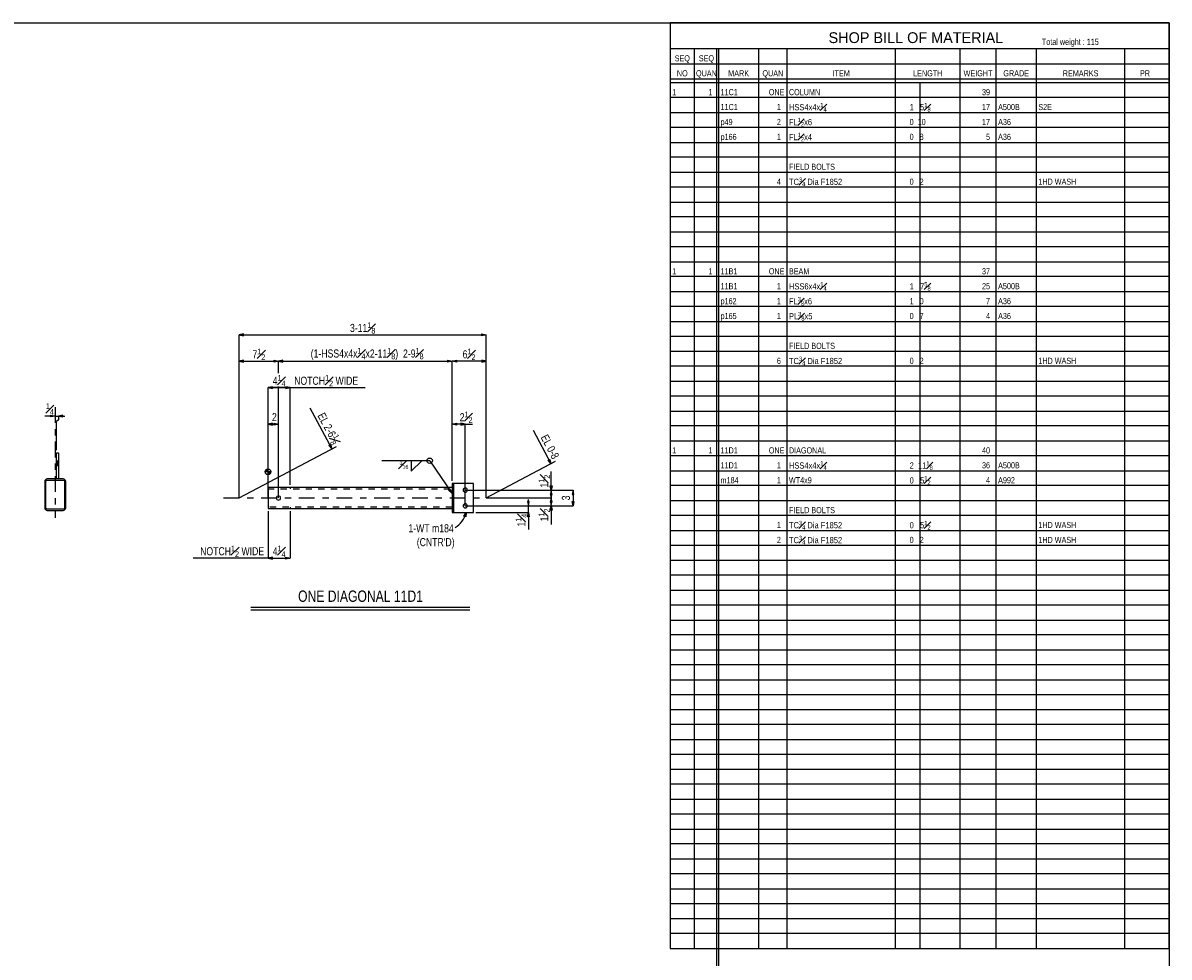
# Model space of a CAD drawing. Header units: inches. Extents: x -17.2 to 17.5, y -11.2 to 11.2.
# Tile 5 of 5: x -1 to 17.2, y -3.6 to 11.2. Entities that reach past the tile are written whole.
import ezdxf
from ezdxf.enums import TextEntityAlignment as Align

# ---------------------------------------------------------------- set-up
doc = ezdxf.new("R2010")
doc.units = ezdxf.units.IN
doc.header["$LTSCALE"] = 2.5
doc.header["$MEASUREMENT"] = 0
for name, pattern in [('SDS2_5', [0.04, 0.02, -0.02]), ('SDS2_6', [0.2, 0.1, -0.05, 0, -0.05]), ('SDS2_7', [0.175, 0.1, -0.025, 0.025, -0.025])]:
    doc.linetypes.add(name, pattern=pattern)
doc.layers.add('Layer_0', color=7, linetype='Continuous')
doc.layers.add('Outline', color=7, linetype='Continuous')
doc.styles.add('MTextWidth', font='txt', dxfattribs={"width": 0.8, "height": 0.2})

msp = doc.modelspace()

# ---------------------------------------------------------------- linework, layer by layer
at = {"color": 1, "linetype": 'SDS2_7'}
msp.add_line((-0.476, 5.138), (-0.476, 3.377), dxfattribs=at)
at = {"color": 1, "linetype": 'Continuous'}
for p, q in [((-0.476, 4.996), (-0.641, 4.996)), ((-0.545, 4.981), (-0.545, 5.011)), ((-0.545, 5.011), (-0.476, 4.996)), ((-0.476, 4.996), (-0.545, 4.981)), ((-0.476, 4.996), (-0.476, 4.996)), ((-0.476, 4.996), (-0.426, 4.996)), ((-0.426, 4.937), (-0.455, 4.907)), ((-0.357, 5.011), (-0.426, 4.996)), ((-0.426, 4.996), (-0.323, 4.996)), ((-0.426, 4.996), (-0.357, 4.981)), ((-0.426, 4.996), (-0.426, 4.937)), ((-0.357, 4.981), (-0.357, 5.011)), ((-0.455, 4.453), (-0.455, 4.907)), ((5.483, 4.285), (4.721, 4.285)), ((5.187, 4.285), (5.187, 4.116)), ((5.187, 4.116), (5.356, 4.285)), ((5.483, 4.285), (5.833, 3.767)), ((5.782, 3.816), (5.807, 3.832)), ((5.807, 3.832), (5.833, 3.767)), ((5.833, 3.767), (5.782, 3.816)), ((5.833, 3.767), (5.833, 3.767)), ((7.053, 3.567), (7.053, 3.67)), ((6.048, 3.567), (7.053, 3.567)), ((7.068, 3.635), (7.038, 3.635)), ((7.038, 3.635), (7.053, 3.567)), ((7.053, 3.567), (7.068, 3.635)), ((7.053, 3.462), (7.053, 3.567)), ((6.22, 3.462), (7.053, 3.462)), ((7.038, 3.393), (7.053, 3.462)), ((7.068, 3.393), (7.038, 3.393)), ((7.053, 3.462), (7.053, 3.188)), ((7.053, 3.462), (7.068, 3.393))]:
    msp.add_line(p, q, dxfattribs=at)
at = {"color": 2, "linetype": 'Continuous'}
for p, q in [((-0.455, 3.994), (-0.455, 4.411)), ((-0.455, 4.411), (-0.424, 4.411)), ((-0.424, 4.411), (-0.424, 3.994)), ((-0.64, 3.97), (-0.643, 3.955)), ((-0.643, 3.955), (-0.643, 3.533)), ((-0.632, 3.983), (-0.64, 3.97)), ((-0.619, 3.991), (-0.632, 3.983)), ((-0.624, 3.955), (-0.622, 3.963)), ((-0.624, 3.533), (-0.624, 3.955)), ((-0.622, 3.963), (-0.618, 3.969)), ((-0.604, 3.994), (-0.619, 3.991)), ((-0.618, 3.969), (-0.612, 3.973)), ((-0.612, 3.973), (-0.604, 3.975)), ((-0.348, 3.994), (-0.604, 3.994)), ((-0.604, 3.975), (-0.348, 3.975)), ((-0.334, 3.991), (-0.348, 3.994)), ((-0.348, 3.975), (-0.341, 3.973)), ((-0.341, 3.973), (-0.335, 3.969)), ((-0.335, 3.969), (-0.331, 3.963)), ((-0.321, 3.983), (-0.334, 3.991)), ((-0.331, 3.963), (-0.329, 3.955)), ((-0.329, 3.955), (-0.329, 3.533)), ((-0.313, 3.97), (-0.321, 3.983)), ((-0.31, 3.955), (-0.313, 3.97)), ((-0.31, 3.533), (-0.31, 3.955)), ((-0.643, 3.533), (-0.64, 3.518)), ((-0.64, 3.518), (-0.632, 3.506)), ((-0.632, 3.506), (-0.619, 3.497)), ((-0.622, 3.526), (-0.624, 3.533)), ((-0.618, 3.519), (-0.622, 3.526)), ((-0.619, 3.497), (-0.604, 3.494)), ((-0.612, 3.515), (-0.618, 3.519)), ((-0.604, 3.514), (-0.612, 3.515)), ((-0.348, 3.514), (-0.604, 3.514)), ((-0.604, 3.494), (-0.348, 3.494)), ((-0.341, 3.515), (-0.348, 3.514)), ((-0.348, 3.494), (-0.334, 3.497)), ((-0.335, 3.519), (-0.341, 3.515)), ((-0.331, 3.526), (-0.335, 3.519)), ((-0.334, 3.497), (-0.321, 3.506)), ((-0.329, 3.533), (-0.331, 3.526)), ((-0.321, 3.506), (-0.313, 3.518)), ((-0.313, 3.518), (-0.31, 3.533))]:
    msp.add_line(p, q, dxfattribs=at)
at = {"color": 1, "linetype": 'SDS2_5'}
for p, q in [((-0.456, 4.275), (-0.456, 4.278)), ((-0.424, 4.278), (-0.456, 4.278)), ((-0.456, 4.268), (-0.456, 4.275)), ((-0.456, 4.275), (-0.424, 4.275)), ((-0.456, 4.257), (-0.456, 4.268)), ((-0.456, 4.268), (-0.424, 4.268)), ((-0.456, 4.244), (-0.456, 4.257)), ((-0.456, 4.257), (-0.424, 4.257)), ((-0.424, 4.244), (-0.456, 4.244)), ((-0.456, 4.231), (-0.456, 4.244)), ((-0.456, 4.22), (-0.456, 4.231)), ((-0.424, 4.231), (-0.456, 4.231)), ((-0.456, 4.213), (-0.456, 4.22)), ((-0.424, 4.22), (-0.456, 4.22)), ((-0.456, 4.21), (-0.456, 4.213)), ((-0.424, 4.213), (-0.456, 4.213)), ((-0.456, 4.21), (-0.424, 4.21)), ((-0.424, 4.278), (-0.424, 4.275)), ((-0.424, 4.275), (-0.424, 4.268)), ((-0.424, 4.268), (-0.424, 4.257)), ((-0.424, 4.257), (-0.424, 4.244)), ((-0.424, 4.244), (-0.424, 4.231)), ((-0.424, 4.231), (-0.424, 4.22)), ((-0.424, 4.22), (-0.424, 4.213)), ((-0.424, 4.213), (-0.424, 4.21))]:
    msp.add_line(p, q, dxfattribs=at)
at = {"color": 1, "linetype": 'Continuous'}
msp.add_circle((5.483, 4.285), 0.0423, dxfattribs=at)
at = {"layer": 'Layer_0', "color": 2, "linetype": 'Continuous'}
for p, q in [((-17.25, 11.25), (17.25, 11.25)), ((17.25, 11.25), (9.311, 11.25)), ((9.311, 11.25), (9.311, -3.475)), ((17.25, 11.25), (17.25, -11.25)), ((17.25, -3.475), (17.25, 11.25)), ((17.25, 10.837), (9.311, 10.837)), ((10.048, 10.837), (10.048, -9.5)), ((10.08, 10.837), (10.08, -9.5)), ((10.08, 10.837), (10.08, -3.475)), ((10.048, 10.6), (17.25, 10.6)), ((9.311, 10.363), (17.25, 10.363)), ((9.311, 10.3), (17.25, 10.3)), ((5.84, 3.858), (2.91, 3.858)), ((2.91, 3.858), (2.91, 3.855)), ((2.91, 3.855), (2.91, 3.847)), ((2.91, 3.847), (2.91, 3.834)), ((2.91, 3.834), (2.91, 3.819)), ((5.84, 3.921), (5.84, 3.462)), ((5.867, 3.921), (5.84, 3.921)), ((5.867, 3.462), (5.867, 3.921)), ((5.87, 3.921), (5.867, 3.921)), ((5.879, 3.921), (5.87, 3.921)), ((5.892, 3.921), (5.879, 3.921)), ((5.907, 3.921), (5.892, 3.921)), ((6.179, 3.921), (5.907, 3.921)), ((6.179, 3.462), (6.179, 3.921)), ((2.91, 3.819), (2.91, 3.564)), ((2.91, 3.564), (2.91, 3.549)), ((2.91, 3.549), (2.91, 3.536)), ((2.91, 3.536), (2.91, 3.528)), ((2.91, 3.528), (2.91, 3.525)), ((2.91, 3.525), (5.84, 3.525)), ((5.84, 3.462), (5.867, 3.462)), ((5.867, 3.462), (5.87, 3.462)), ((5.87, 3.462), (5.879, 3.462)), ((5.879, 3.462), (5.892, 3.462)), ((5.892, 3.462), (5.907, 3.462)), ((5.907, 3.462), (6.179, 3.462)), ((9.311, -3.475), (17.25, -3.475))]:
    msp.add_line(p, q, dxfattribs=at)
at = {"layer": 'Layer_0', "color": 1, "linetype": 'Continuous'}
for p, q in [((9.695, -3.475), (9.695, 10.837)), ((10.72, -3.475), (10.72, 10.837)), ((11.168, 10.837), (11.168, -3.475)), ((12.897, -3.475), (12.897, 10.837)), ((13.921, 10.837), (13.921, -3.475)), ((14.497, -3.475), (14.497, 10.837)), ((15.137, 10.837), (15.137, -3.475)), ((16.546, -3.475), (16.546, 10.837)), ((9.311, 10.6), (10.048, 10.6)), ((13.281, 10.3), (13.281, -3.475)), ((17.25, 10.062), (9.311, 10.062)), ((9.311, 9.825), (17.25, 9.825)), ((17.25, 9.587), (9.311, 9.587)), ((9.311, 9.35), (17.25, 9.35)), ((17.25, 9.113), (9.311, 9.113)), ((9.311, 8.875), (17.25, 8.875)), ((17.25, 8.637), (9.311, 8.637)), ((9.311, 8.4), (17.25, 8.4)), ((17.25, 8.163), (9.311, 8.163)), ((9.311, 7.925), (17.25, 7.925)), ((17.25, 7.688), (9.311, 7.688)), ((9.311, 7.45), (17.25, 7.45)), ((17.25, 7.213), (9.311, 7.213)), ((9.311, 6.975), (17.25, 6.975)), ((17.25, 6.738), (9.311, 6.738)), ((9.311, 6.5), (17.25, 6.5)), ((17.25, 6.262), (9.311, 6.262)), ((9.311, 6.025), (17.25, 6.025)), ((17.25, 5.787), (9.311, 5.787)), ((9.311, 5.55), (17.25, 5.55)), ((17.25, 5.312), (9.311, 5.312)), ((9.311, 5.075), (17.25, 5.075)), ((17.25, 4.838), (9.311, 4.838)), ((9.311, 4.6), (17.25, 4.6)), ((17.25, 4.363), (9.311, 4.363)), ((9.311, 4.125), (17.25, 4.125)), ((17.25, 3.888), (9.311, 3.888)), ((9.311, 3.65), (17.25, 3.65)), ((17.25, 3.412), (9.311, 3.412)), ((9.311, 3.175), (17.25, 3.175)), ((17.25, 2.938), (9.311, 2.938)), ((9.311, 2.7), (17.25, 2.7)), ((17.25, 2.463), (9.311, 2.463)), ((9.311, 2.225), (17.25, 2.225)), ((17.25, 1.987), (9.311, 1.987)), ((9.311, 1.75), (17.25, 1.75)), ((17.25, 1.513), (9.311, 1.513)), ((9.311, 1.275), (17.25, 1.275)), ((17.25, 1.038), (9.311, 1.038)), ((9.311, 0.8), (17.25, 0.8)), ((17.25, 0.562), (9.311, 0.562)), ((9.311, 0.325), (17.25, 0.325)), ((17.25, 0.087), (9.311, 0.087)), ((9.311, -0.15), (17.25, -0.15)), ((17.25, -0.387), (9.311, -0.387)), ((9.311, -0.625), (17.25, -0.625)), ((17.25, -0.863), (9.311, -0.863)), ((9.311, -1.1), (17.25, -1.1)), ((17.25, -1.337), (9.311, -1.337)), ((9.311, -1.575), (17.25, -1.575)), ((17.25, -1.812), (9.311, -1.812)), ((9.311, -2.05), (17.25, -2.05)), ((17.25, -2.287), (9.311, -2.287)), ((9.311, -2.525), (17.25, -2.525)), ((17.25, -2.763), (9.311, -2.763)), ((9.311, -3), (17.25, -3)), ((17.25, -3.237), (9.311, -3.237))]:
    msp.add_line(p, q, dxfattribs=at)
at = {"layer": 'Layer_0', "color": 1, "linetype": 'SDS2_5'}
for p, q in [((2.91, 3.839), (5.84, 3.839)), ((3.265, 3.858), (3.265, 3.839)), ((5.84, 3.544), (2.91, 3.544)), ((3.265, 3.544), (3.265, 3.525))]:
    msp.add_line(p, q, dxfattribs=at)
at = {"layer": 'Layer_0', "color": 3, "linetype": 'Continuous'}
for points in [[(6.048, 3.783), (6.061, 3.785), (6.072, 3.793), (6.079, 3.804), (6.082, 3.817), (6.079, 3.83), (6.072, 3.84), (6.061, 3.848), (6.048, 3.85), (6.035, 3.848), (6.024, 3.84), (6.017, 3.83), (6.014, 3.817), (6.017, 3.804), (6.024, 3.793), (6.035, 3.785), (6.048, 3.783)], [(3.043, 3.692), (3.046, 3.679), (3.053, 3.668), (3.064, 3.66), (3.077, 3.658), (3.09, 3.66), (3.101, 3.668), (3.108, 3.679), (3.111, 3.692), (3.108, 3.705), (3.101, 3.715), (3.09, 3.723), (3.077, 3.725), (3.064, 3.723), (3.053, 3.715), (3.046, 3.705), (3.043, 3.692)], [(6.048, 3.533), (6.061, 3.535), (6.072, 3.543), (6.079, 3.554), (6.082, 3.567), (6.079, 3.58), (6.072, 3.59), (6.061, 3.598), (6.048, 3.6), (6.035, 3.598), (6.024, 3.59), (6.017, 3.58), (6.014, 3.567), (6.017, 3.554), (6.024, 3.543), (6.035, 3.535), (6.048, 3.533)]]:
    msp.add_lwpolyline(points, close=True, dxfattribs=at)
at = {"layer": 'Outline', "color": 1, "linetype": 'Continuous'}
for p, q in [((2.521, 6.302), (2.452, 6.287)), ((2.452, 3.692), (2.452, 6.287)), ((2.452, 6.287), (2.521, 6.273)), ((2.452, 6.287), (6.381, 6.287)), ((2.521, 6.273), (2.521, 6.302)), ((6.312, 6.273), (6.312, 6.302)), ((6.312, 6.302), (6.381, 6.287)), ((6.381, 6.287), (6.312, 6.273)), ((6.381, 3.692), (6.381, 6.287)), ((2.521, 5.882), (2.452, 5.867)), ((2.452, 3.692), (2.452, 5.867)), ((2.452, 5.867), (2.521, 5.852)), ((2.452, 5.867), (3.077, 5.867)), ((2.521, 5.852), (2.521, 5.882)), ((3.008, 5.852), (3.008, 5.882)), ((3.008, 5.882), (3.077, 5.867)), ((3.077, 5.867), (3.008, 5.852)), ((3.146, 5.882), (3.077, 5.867)), ((3.077, 5.676), (3.077, 5.867)), ((3.077, 5.676), (3.077, 5.867)), ((3.077, 5.867), (3.146, 5.852)), ((3.077, 5.867), (5.84, 5.867)), ((3.146, 5.852), (3.146, 5.882)), ((5.771, 5.852), (5.771, 5.882)), ((5.771, 5.882), (5.84, 5.867)), ((5.84, 5.867), (5.771, 5.852)), ((5.84, 5.867), (5.909, 5.882)), ((6.381, 5.867), (5.84, 5.867)), ((5.909, 5.852), (5.84, 5.867)), ((5.84, 3.962), (5.84, 5.867)), ((5.84, 3.962), (5.84, 5.867)), ((5.909, 5.882), (5.909, 5.852)), ((6.381, 5.867), (6.312, 5.882)), ((6.312, 5.882), (6.312, 5.852)), ((6.312, 5.852), (6.381, 5.867)), ((6.381, 3.692), (6.381, 5.867)), ((2.979, 5.462), (2.91, 5.447)), ((2.91, 5.447), (2.979, 5.462)), ((2.91, 3.9), (2.91, 5.447)), ((2.91, 5.447), (2.979, 5.432)), ((2.91, 5.447), (3.265, 5.447)), ((3.265, 5.447), (2.91, 5.447)), ((2.979, 5.432), (2.91, 5.447)), ((2.91, 3.9), (2.91, 5.447)), ((2.979, 5.432), (2.979, 5.462)), ((2.979, 5.462), (2.979, 5.432)), ((3.077, 3.692), (3.077, 5.466)), ((3.077, 3.692), (3.077, 5.466)), ((3.196, 5.432), (3.196, 5.462)), ((3.196, 5.462), (3.265, 5.447)), ((3.265, 5.447), (3.196, 5.462)), ((3.196, 5.462), (3.196, 5.432)), ((3.265, 5.447), (3.196, 5.432)), ((3.196, 5.432), (3.265, 5.447)), ((3.265, 3.9), (3.265, 5.447)), ((3.265, 3.9), (3.265, 5.447)), ((3.265, 5.447), (4.458, 5.447)), ((3.577, 5.127), (3.924, 4.473)), ((2.979, 4.88), (2.91, 4.866)), ((2.91, 3.692), (2.91, 4.866)), ((2.91, 4.866), (2.979, 4.851)), ((2.91, 4.866), (3.077, 4.866)), ((2.979, 4.851), (2.979, 4.88)), ((3.008, 4.851), (3.008, 4.88)), ((3.008, 4.88), (3.077, 4.866)), ((3.077, 4.866), (3.008, 4.851)), ((3.077, 3.692), (3.077, 4.866)), ((5.84, 4.866), (5.909, 4.88)), ((6.048, 4.866), (5.84, 4.866)), ((5.909, 4.851), (5.84, 4.866)), ((5.84, 3.962), (5.84, 4.866)), ((5.909, 4.88), (5.909, 4.851)), ((6.048, 4.866), (5.979, 4.88)), ((5.979, 4.88), (5.979, 4.851)), ((5.979, 4.851), (6.048, 4.866)), ((6.048, 3.567), (6.048, 4.866)), ((6.048, 4.866), (6.166, 4.866)), ((7.129, 4.772), (7.412, 4.238)), ((2.452, 3.692), (3.998, 4.512)), ((3.879, 4.527), (3.905, 4.541)), ((3.924, 4.473), (3.879, 4.527)), ((3.905, 4.541), (3.924, 4.473)), ((3.924, 4.473), (3.924, 4.473)), ((6.381, 3.692), (7.485, 4.277)), ((7.367, 4.292), (7.393, 4.306)), ((7.412, 4.238), (7.367, 4.292)), ((7.393, 4.306), (7.412, 4.238)), ((7.412, 4.238), (7.412, 4.238)), ((2.965, 4.108), (2.855, 4.108)), ((2.91, 4.053), (2.91, 4.163)), ((2.91, 3.733), (2.91, 4.108)), ((7.417, 3.817), (7.417, 4.112)), ((7.417, 3.817), (7.402, 3.885)), ((7.402, 3.885), (7.432, 3.885)), ((7.432, 3.885), (7.417, 3.817)), ((6.048, 3.817), (7.764, 3.817)), ((6.048, 3.817), (7.417, 3.817)), ((6.381, 3.692), (7.417, 3.692)), ((6.381, 3.692), (7.417, 3.692)), ((7.432, 3.76), (7.402, 3.76)), ((7.402, 3.76), (7.417, 3.692)), ((7.417, 3.692), (7.402, 3.623)), ((7.417, 3.817), (7.417, 3.692)), ((7.417, 3.692), (7.417, 3.795)), ((7.417, 3.692), (7.432, 3.76)), ((7.417, 3.692), (7.417, 3.588)), ((7.432, 3.623), (7.417, 3.692)), ((7.417, 3.567), (7.417, 3.692)), ((7.764, 3.817), (7.749, 3.748)), ((7.749, 3.748), (7.779, 3.748)), ((7.779, 3.748), (7.764, 3.817)), ((7.764, 3.817), (7.764, 3.567)), ((2.91, 3.483), (2.91, 2.734)), ((2.91, 3.483), (2.91, 2.734)), ((3.265, 3.483), (3.265, 2.734)), ((3.265, 3.483), (3.265, 2.734)), ((6.048, 3.567), (7.764, 3.567)), ((6.048, 3.567), (7.417, 3.567)), ((7.402, 3.623), (7.432, 3.623)), ((7.402, 3.498), (7.417, 3.567)), ((7.432, 3.498), (7.402, 3.498)), ((7.417, 3.567), (7.417, 3.271)), ((7.417, 3.567), (7.432, 3.498)), ((7.764, 3.567), (7.749, 3.635)), ((7.749, 3.635), (7.779, 3.635)), ((7.779, 3.635), (7.764, 3.567)), ((6.028, 3.402), (6.065, 3.462)), ((6.056, 3.392), (6.028, 3.402)), ((6.065, 3.462), (6.056, 3.392)), ((6.065, 3.462), (6.065, 3.462)), ((2.979, 2.749), (2.91, 2.734)), ((2.979, 2.749), (2.91, 2.734)), ((2.979, 2.719), (2.979, 2.749)), ((2.979, 2.719), (2.979, 2.749)), ((3.196, 2.719), (3.196, 2.749)), ((3.196, 2.749), (3.265, 2.734)), ((3.196, 2.719), (3.196, 2.749)), ((3.196, 2.749), (3.265, 2.734)), ((2.91, 2.734), (1.717, 2.734)), ((2.91, 2.734), (2.979, 2.719)), ((2.91, 2.734), (3.265, 2.734)), ((2.91, 2.734), (2.979, 2.719)), ((2.91, 2.734), (3.265, 2.734)), ((3.265, 2.734), (3.196, 2.719)), ((3.265, 2.734), (3.196, 2.719))]:
    msp.add_line(p, q, dxfattribs=at)
at = {"layer": 'Outline', "color": 3, "linetype": 'Continuous'}
for p, q in [((2.869, 4.108), (2.869, 4.127)), ((2.877, 4.108), (2.877, 4.14)), ((2.885, 4.108), (2.885, 4.147)), ((2.894, 4.108), (2.894, 4.151)), ((2.902, 4.108), (2.902, 4.153)), ((2.919, 4.108), (2.919, 4.063)), ((2.927, 4.108), (2.927, 4.066)), ((2.935, 4.108), (2.935, 4.07)), ((2.944, 4.108), (2.944, 4.077)), ((2.952, 4.108), (2.952, 4.089)), ((2.639, 1.953), (6.124, 1.953)), ((2.639, 1.912), (6.124, 1.912))]:
    msp.add_line(p, q, dxfattribs=at)
at = {"layer": 'Outline', "color": 1, "linetype": 'SDS2_6'}
msp.add_line((2.202, 3.692), (6.631, 3.692), dxfattribs=at)
at = {"layer": 'Outline', "color": 1, "linetype": 'Continuous'}
msp.add_circle((2.91, 4.108), 0.0458, dxfattribs=at)
msp.add_arc((5.683, 3.556), 0.393, 301.167, 346.167, dxfattribs=at)

# ---------------------------------------------------------------- texts
at = {"color": 1, "linetype": 'Continuous', "width": 0.7}
for s, height, p in [('115', 0.0981, (15.94, 10.9)), ('1', 0.0981, (9.343, 10.1)), ('1', 0.0981, (9.92, 10.1)), ('11C1', 0.0981, (10.112, 10.1)), ('ONE', 0.0981, (10.88, 10.1)), ('COLUMN', 0.0981, (11.2, 10.1)), ('39', 0.0981, (14.273, 10.1)), ('11C1', 0.0981, (10.112, 9.863)), ('1', 0.0981, (11.008, 9.863)), ('17', 0.0981, (14.273, 9.863)), ('A500B', 0.0981, (14.529, 9.863)), ('S2E', 0.0981, (15.169, 9.863)), ('p49', 0.0981, (10.112, 9.625)), ('2', 0.0981, (11.008, 9.625)), ('0  10      ', 0.09806, (13.121, 9.625)), ('17', 0.0981, (14.273, 9.625)), ('A36', 0.0981, (14.529, 9.625)), ('p166', 0.0981, (10.112, 9.388)), ('1', 0.0981, (11.008, 9.388)), ('0   8      ', 0.09806, (13.121, 9.388)), ('5', 0.0981, (14.337, 9.388)), ('A36', 0.0981, (14.529, 9.388)), ('FIELD BOLTS', 0.09806, (11.2, 8.913)), ('4', 0.0981, (11.008, 8.675)), ('0   2      ', 0.09806, (13.121, 8.675)), ('1HD WASH', 0.0981, (15.169, 8.675)), ('1', 0.0981, (9.343, 7.25)), ('1', 0.0981, (9.92, 7.25)), ('11B1', 0.0981, (10.112, 7.25)), ('ONE', 0.0981, (10.88, 7.25)), ('BEAM', 0.0981, (11.2, 7.25)), ('37', 0.0981, (14.273, 7.25)), ('11B1', 0.0981, (10.112, 7.013)), ('1', 0.0981, (11.008, 7.013)), ('25', 0.0981, (14.273, 7.013)), ('A500B', 0.0981, (14.529, 7.013)), ('p162', 0.0981, (10.112, 6.775)), ('1', 0.0981, (11.008, 6.775)), ('1   0      ', 0.09806, (13.121, 6.775)), ('7', 0.0981, (14.337, 6.775)), ('A36', 0.0981, (14.529, 6.775)), ('p165', 0.0981, (10.112, 6.538)), ('1', 0.0981, (11.008, 6.538)), ('0   7      ', 0.09806, (13.121, 6.538)), ('4', 0.0981, (14.337, 6.538)), ('A36', 0.0981, (14.529, 6.538)), ('FIELD BOLTS', 0.09806, (11.2, 6.063)), ('6', 0.0981, (11.008, 5.825)), ('0   2      ', 0.09806, (13.121, 5.825)), ('1HD WASH', 0.0981, (15.169, 5.825)), ('1', 0.0981, (9.343, 4.4)), ('1', 0.0981, (9.92, 4.4)), ('11D1', 0.0981, (10.112, 4.4)), ('ONE', 0.0981, (10.88, 4.4)), ('DIAGONAL', 0.0981, (11.2, 4.4)), ('40', 0.0981, (14.273, 4.4)), ('11D1', 0.0981, (10.112, 4.163)), ('1', 0.0981, (11.008, 4.163)), ('36', 0.0981, (14.273, 4.163)), ('A500B', 0.0981, (14.529, 4.163)), ('m184', 0.0981, (10.112, 3.925)), ('1', 0.0981, (11.008, 3.925)), ('WT4x9', 0.0981, (11.2, 3.925)), ('4', 0.0981, (14.337, 3.925)), ('A992', 0.0981, (14.529, 3.925)), ('FIELD BOLTS', 0.09806, (11.2, 3.45)), ('1', 0.0981, (11.008, 3.213)), ('1HD WASH', 0.0981, (15.169, 3.213)), ('2', 0.0981, (11.008, 2.975)), ('0   2      ', 0.09806, (13.121, 2.975)), ('1HD WASH', 0.0981, (15.169, 2.975))]:
    msp.add_text(s, height=height, dxfattribs=at).set_placement(p)
at = {"color": 2, "linetype": 'Continuous', "width": 0.8}
msp.add_text("(CNTR'D)", height=0.129, dxfattribs=at).set_placement((5.879, 2.925), align=Align.RIGHT)
at = {"color": 1, "linetype": 'Continuous', "style": 'MTextWidth'}
for s, insert, char_height, attachment_point in [('\\A1;HSS4x4x{\\H0.70x;\\S1#4;}', (11.2, 9.84), 0.09806, 7), ('\\A1;1   5{\\H0.70x;\\S1#8;}  ', (13.121, 9.84), 0.09806, 7), ('\\A1;FL{\\H0.70x;\\S1#2;}x6', (11.2, 9.603), 0.09806, 7), ('\\A1;FL{\\H0.70x;\\S1#2;}x4', (11.2, 9.365), 0.09806, 7), ('\\A1;TC{\\H0.70x;\\S3#4;} Dia F1852', (11.2, 8.653), 0.09806, 7), ('\\A1;HSS6x4x{\\H0.70x;\\S1#4;}', (11.2, 6.99), 0.09806, 7), ('\\A1;1   7{\\H0.70x;\\S5#8;}  ', (13.121, 6.99), 0.09806, 7), ('\\A1;FL{\\H0.70x;\\S3#8;}x6', (11.2, 6.753), 0.09806, 7), ('\\A1;PL{\\H0.70x;\\S3#8;}x5', (11.2, 6.515), 0.09806, 7), ('\\A1;TC{\\H0.70x;\\S3#4;} Dia F1852', (11.2, 5.803), 0.09806, 7), ('\\A1;HSS4x4x{\\H0.70x;\\S1#4;}', (11.2, 4.14), 0.09806, 7), ('\\A1;{\\H0.70x;\\S3#16;}', (5.145, 4.282), 0.09032, 3), ('\\A1;2  11{\\H0.70x;\\S1#8;}  ', (13.121, 4.14), 0.09806, 7), ('\\A1;0   5{\\H0.70x;\\S1#2;}  ', (13.121, 3.903), 0.09806, 7), ('\\A1;TC{\\H0.70x;\\S3#4;} Dia F1852', (11.2, 3.19), 0.09806, 7), ('\\A1;0   5{\\H0.70x;\\S1#2;}  ', (13.121, 3.19), 0.09806, 7), ('\\A1;TC{\\H0.70x;\\S3#4;} Dia F1852', (11.2, 2.953), 0.09806, 7)]:
    msp.add_mtext(s, dxfattribs=dict(at, insert=insert, char_height=char_height, attachment_point=attachment_point))
at = {"color": 2, "linetype": 'Continuous', "insert": (-0.497, 5.016), "char_height": 0.12902, "attachment_point": 9, "style": 'MTextWidth'}
msp.add_mtext('\\A1;{\\H0.70x;\\S1#4;}', dxfattribs=at)
at = {"color": 2, "linetype": 'Continuous', "insert": (7.033, 3.442), "char_height": 0.12902, "attachment_point": 9, "rotation": 90, "style": 'MTextWidth'}
msp.add_mtext('\\A1;1{\\H0.70x;\\S1#4;}', dxfattribs=at)
at = {"layer": 'Layer_0', "color": 3, "linetype": 'Continuous'}
msp.add_text('SHOP BILL OF MATERIAL', height=0.1716, dxfattribs=at).set_placement((13.221, 10.93), align=Align.CENTER)
at = {"layer": 'Layer_0', "color": 1, "linetype": 'Continuous', "width": 0.7}
msp.add_text('Total weight : ', height=0.09806, dxfattribs=at).set_placement((15.94, 10.9), align=Align.RIGHT)
at = {"layer": 'Layer_0', "color": 2, "linetype": 'Continuous', "width": 0.7}
for s, p in [('SEQ', (9.503, 10.638)), ('SEQ', (9.887, 10.638)), ('NO', (9.503, 10.4)), ('QUAN', (9.887, 10.4)), ('MARK', (10.4, 10.4)), ('QUAN', (10.944, 10.4)), ('ITEM', (12.032, 10.4)), ('LENGTH', (13.409, 10.4)), ('WEIGHT', (14.209, 10.4)), ('GRADE', (14.817, 10.4)), ('REMARKS', (15.842, 10.4)), ('PR', (16.866, 10.4))]:
    msp.add_text(s, height=0.0981, dxfattribs=at).set_placement(p, align=Align.CENTER)
at = {"layer": 'Outline', "color": 2, "linetype": 'Continuous', "width": 0.8}
for s, p in [('2', (3.05, 4.915)), ('1-WT m184', (5.866, 3.145))]:
    msp.add_text(s, height=0.129, dxfattribs=at).set_placement(p, align=Align.RIGHT)
msp.add_text('EL 0-8', height=0.129, rotation=-62.049, dxfattribs=at).set_placement((7.436, 4.298), align=Align.RIGHT)
msp.add_text('3', height=0.129, rotation=90, dxfattribs=at).set_placement((7.715, 3.692), align=Align.CENTER)
at = {"layer": 'Outline', "color": 3, "linetype": 'Continuous', "width": 0.8}
msp.add_text('ONE DIAGONAL 11D1', height=0.18063, dxfattribs=at).set_placement((4.382, 2.039), align=Align.CENTER)
at = {"layer": 'Outline', "color": 2, "linetype": 'Continuous', "char_height": 0.12902, "style": 'MTextWidth'}
for s, insert, attachment_point in [('\\A1;3-11{\\H0.70x;\\S1#8;}', (4.417, 6.307), 8), ('\\A1;(1-HSS4x4x{\\H0.70x;\\S1#4;}x2-11{\\H0.70x;\\S1#8;})  2-9{\\H0.70x;\\S1#8;}', (4.488, 5.887), 8), ('\\A1;7{\\H0.70x;\\S1#2;}', (2.765, 5.887), 8), ('\\A1;6{\\H0.70x;\\S1#2;}', (6.11, 5.887), 8), ('\\A1;NOTCH{\\H0.70x;\\S1#2;} WIDE', (3.327, 5.467), 7), ('\\A1;4{\\H0.70x;\\S1#4;}', (3.088, 5.467), 8), ('\\A1;2{\\H0.70x;\\S1#2;}', (6.166, 4.886), 9), ('\\A1;NOTCH{\\H0.70x;\\S1#2;} WIDE', (2.848, 2.754), 9), ('\\A1;4{\\H0.70x;\\S1#4;}', (3.088, 2.754), 8)]:
    msp.add_mtext(s, dxfattribs=dict(at, insert=insert, attachment_point=attachment_point))
for s, insert, attachment_point, rotation in [('\\A1;EL 2-6{\\H0.70x;\\S1#8;}', (3.922, 4.519), 9, 297.951), ('\\A1;1{\\H0.70x;\\S1#2;}', (7.397, 3.858), 7, 90), ('\\A1;1{\\H0.70x;\\S1#2;}', (7.397, 3.525), 9, 90)]:
    msp.add_mtext(s, dxfattribs=dict(at, insert=insert, attachment_point=attachment_point, rotation=rotation))

doc.saveas('drawing.dxf')
